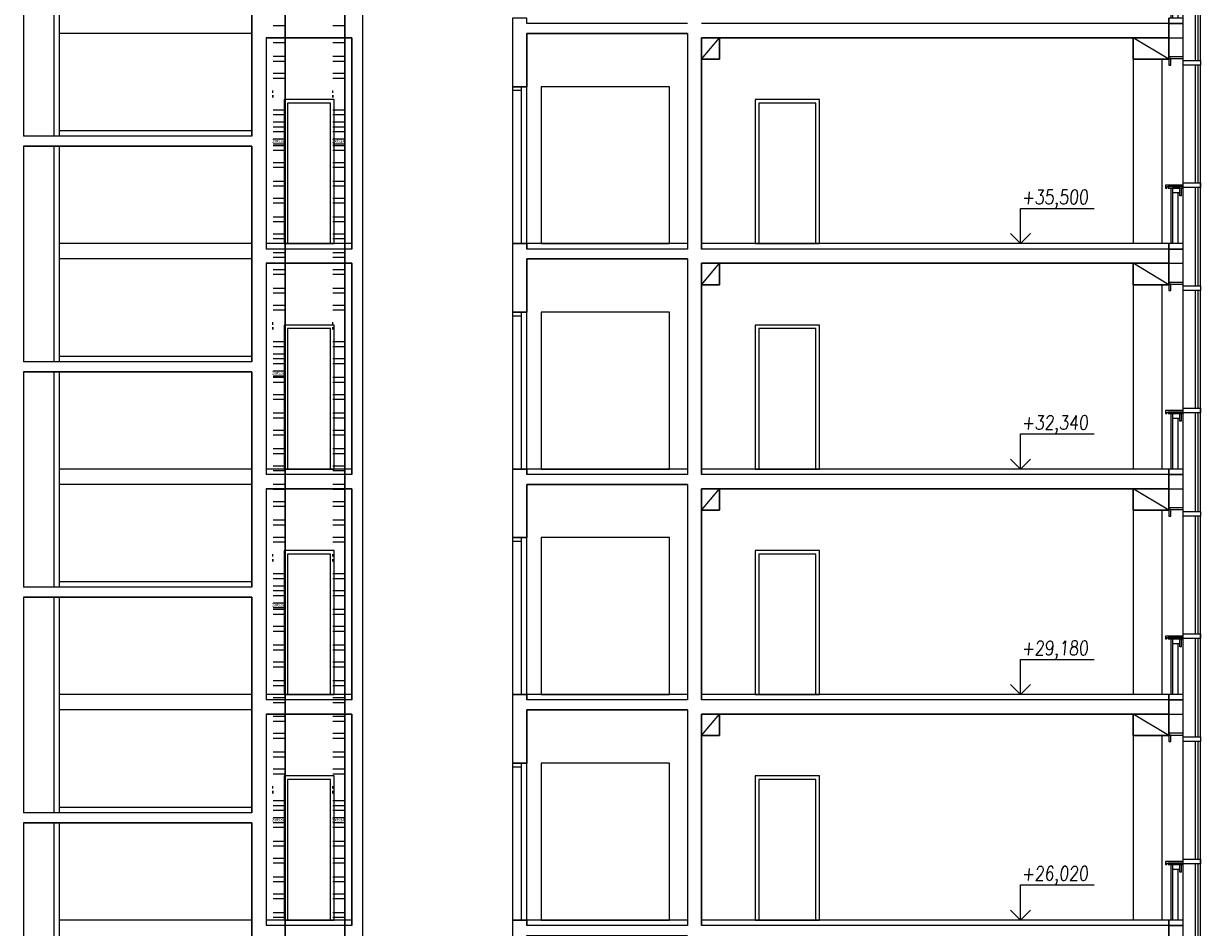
# Model space of a CAD drawing. Header units: millimetres. Extents: x 171 to 266814, y 44 to 350448.
# Tile 93 of 105: x 246774 to 263263, y 301266 to 313935. Entities that reach past the tile are written whole.
import ezdxf

# ---------------------------------------------------------------- set-up
doc = ezdxf.new("R2010")
doc.units = ezdxf.units.MM
doc.header["$LTSCALE"] = 100
doc.linetypes.add('ČÁRKOVANÁ', pattern=[19.05, 12.7, -6.35])
doc.layers.add('DVERE', color=7, linetype='Continuous', true_color=0xf00000)
for name, color, linetype in [('KOTY', 7, 'Continuous'), ('NOVA', 240, 'Continuous'), ('Přípojnice', 202, 'Continuous'), ('TENKA', 253, 'Continuous'), ('TLUSTA', 2, 'Continuous'), ('ŽB', 3, 'Continuous')]:
    doc.layers.add(name, color=color, linetype=linetype)
doc.styles.add('arial', font='arial.ttf', dxfattribs={"width": 0.8, "height": 1})
doc.styles.get("Standard").update_dxf_attribs({"font": 'arial.ttf'})

# ---------------------------------------------------------------- blocks, each defined once
blk = doc.blocks.new('FASADA REZ BLOK 2')
at = {"layer": 'NOVA', "color": 0}
for p, q in [((-175, 670), (-175, 780)), ((-175, 670), (-150, 670)), ((-150, 670), (-150, 715))]:
    blk.add_line(p, q, dxfattribs=at)
for points in [[(-441, 2503), (-200, 2503), (-200, 2568), (-441, 2568)], [(0, 2593), (-200, 2593), (-200, 2618), (0, 2618)], [(0, 2503), (-25, 2503), (-25, 2593), (0, 2593)], [(-441, 788), (-200, 788), (-200, 853), (-441, 853)], [(-200, 820), (50, 820), (50, 780), (30, 780), (30, 800), (-200, 800)], [(-190, 800), (10, 800), (10, 780), (-190, 780)], [(-150, 780), (-50, 780), (-50, 715), (-150, 715)], [(0, -75), (-200, -75), (-200, 0), (0, 0)], [(0, -275), (-200, -275), (-200, -75), (0, -75)]]:
    blk.add_lwpolyline(points, close=True, dxfattribs=at)
for points in [[(-441, -593), (-441, 2503)], [(-411, 853), (-411, 2503)], [(-371, 853), (-371, 2503)], [(-200, -593), (-200, 2503)], [(-411, -593), (-411, 788)], [(-371, -593), (-371, 788)], [(-125, 715), (-125, 0)], [(-50, 715), (-50, 0)], [(-25, 780), (-25, 0)]]:
    blk.add_lwpolyline(points, dxfattribs=at)

msp = doc.modelspace()

# ---------------------------------------------------------------- linework, layer by layer
at = {"layer": 'DVERE', "color": 253}
for p, q in [((255824.253, 313049.625), (254024.253, 313049.625)), ((254024.253, 313049.625), (254024.253, 310849.625)), ((255824.253, 310849.625), (255824.253, 313049.625)), ((251124.256, 312869.625), (250424.256, 312869.625)), ((250424.256, 312869.625), (250424.256, 310849.625)), ((251074.256, 312819.625), (250474.256, 312819.625)), ((250474.256, 312819.625), (250474.256, 310849.625)), ((251074.256, 310849.625), (251074.256, 312819.625)), ((251124.256, 310849.625), (251124.256, 312869.625)), ((257924.253, 312869.625), (257024.253, 312869.625)), ((257024.253, 312869.625), (257024.253, 310849.625)), ((257874.253, 312819.625), (257074.253, 312819.625)), ((257074.253, 312819.625), (257074.253, 310849.625)), ((257874.253, 310849.625), (257874.253, 312819.625)), ((257924.253, 310849.625), (257924.253, 312869.625)), ((250424.256, 310849.625), (251124.256, 310849.625)), ((250474.256, 310849.625), (251074.256, 310849.625)), ((254024.253, 310849.625), (255824.253, 310849.625)), ((257024.253, 310849.625), (257924.253, 310849.625)), ((257074.253, 310849.625), (257874.253, 310849.625)), ((255824.253, 309889.625), (254024.253, 309889.625)), ((254024.253, 309889.625), (254024.253, 307689.625)), ((255824.253, 307689.625), (255824.253, 309889.625)), ((251124.256, 309709.625), (250424.256, 309709.625)), ((250424.256, 309709.625), (250424.256, 307689.625)), ((251124.256, 307689.625), (251124.256, 309709.625)), ((257924.253, 309709.625), (257024.253, 309709.625)), ((257024.253, 309709.625), (257024.253, 307689.625)), ((257924.253, 307689.625), (257924.253, 309709.625)), ((251074.256, 309659.625), (250474.256, 309659.625)), ((250474.256, 309659.625), (250474.256, 307689.625)), ((251074.256, 307689.625), (251074.256, 309659.625)), ((257874.253, 309659.625), (257074.253, 309659.625)), ((257074.253, 309659.625), (257074.253, 307689.625)), ((257874.253, 307689.625), (257874.253, 309659.625)), ((250424.256, 307689.625), (251124.256, 307689.625)), ((250474.256, 307689.625), (251074.256, 307689.625)), ((254024.253, 307689.625), (255824.253, 307689.625)), ((257024.253, 307689.625), (257924.253, 307689.625)), ((257074.253, 307689.625), (257874.253, 307689.625)), ((255824.253, 306729.625), (254024.253, 306729.625)), ((254024.253, 306729.625), (254024.253, 304529.625)), ((255824.253, 304529.625), (255824.253, 306729.625)), ((251124.256, 306549.625), (250424.256, 306549.625)), ((250424.256, 306549.625), (250424.256, 304529.625)), ((251124.256, 304529.625), (251124.256, 306549.625)), ((257924.253, 306549.625), (257024.253, 306549.625)), ((257024.253, 306549.625), (257024.253, 304529.625)), ((257924.253, 304529.625), (257924.253, 306549.625)), ((251074.256, 306499.625), (250474.256, 306499.625)), ((250474.256, 306499.625), (250474.256, 304529.625)), ((251074.256, 304529.625), (251074.256, 306499.625)), ((257874.253, 306499.625), (257074.253, 306499.625)), ((257074.253, 306499.625), (257074.253, 304529.625)), ((257874.253, 304529.625), (257874.253, 306499.625)), ((250424.256, 304529.625), (251124.256, 304529.625)), ((250474.256, 304529.625), (251074.256, 304529.625)), ((254024.253, 304529.625), (255824.253, 304529.625)), ((257024.253, 304529.625), (257924.253, 304529.625)), ((257074.253, 304529.625), (257874.253, 304529.625)), ((255824.253, 303569.625), (254024.253, 303569.625)), ((254024.253, 303569.625), (254024.253, 301369.625)), ((255824.253, 301369.625), (255824.253, 303569.625)), ((251124.256, 303389.625), (250424.256, 303389.625)), ((250424.256, 303389.625), (250424.256, 301369.625)), ((251074.256, 303339.625), (250474.256, 303339.625)), ((250474.256, 303339.625), (250474.256, 301369.625)), ((251074.256, 301369.625), (251074.256, 303339.625)), ((251124.256, 301369.625), (251124.256, 303389.625)), ((257924.253, 303389.625), (257024.253, 303389.625)), ((257024.253, 303389.625), (257024.253, 301369.625)), ((257874.253, 303339.625), (257074.253, 303339.625)), ((257074.253, 303339.625), (257074.253, 301369.625)), ((257874.253, 301369.625), (257874.253, 303339.625)), ((257924.253, 301369.625), (257924.253, 303389.625)), ((250424.256, 301369.625), (251124.256, 301369.625)), ((250474.256, 301369.625), (251074.256, 301369.625)), ((254024.253, 301369.625), (255824.253, 301369.625)), ((257024.253, 301369.625), (257924.253, 301369.625)), ((257074.253, 301369.625), (257874.253, 301369.625))]:
    msp.add_line(p, q, dxfattribs=at)
at = {"layer": 'KOTY', "color": 253}
for p, q in [((260742.852, 310849.625), (260742.852, 311342.862)), ((260742.852, 311342.862), (261773.61, 311342.862)), ((260742.852, 310849.625), (260601.431, 310991.046)), ((260742.852, 310849.625), (260884.274, 310991.046)), ((260742.852, 307689.625), (260742.852, 308182.862)), ((260742.852, 308182.862), (261773.61, 308182.862)), ((260742.852, 307689.625), (260601.431, 307831.046)), ((260742.852, 307689.625), (260884.274, 307831.046)), ((260742.852, 304529.625), (260742.852, 305022.862)), ((260742.852, 305022.862), (261773.61, 305022.862)), ((260742.852, 304529.625), (260601.431, 304671.046)), ((260742.852, 304529.625), (260884.274, 304671.046)), ((260742.852, 301369.625), (260742.852, 301862.862)), ((260742.852, 301862.862), (261773.61, 301862.862)), ((260742.852, 301369.625), (260601.431, 301511.046)), ((260742.852, 301369.625), (260884.274, 301511.046))]:
    msp.add_line(p, q, dxfattribs=at)
at = {"layer": 'Přípojnice'}
for p, q in [((250270.105, 313908.951, 100.182), (250437.105, 313908.951, 100.182)), ((251107.105, 313908.951, 100.182), (251274.105, 313908.951, 100.182)), ((250270.105, 313737.951, 32.182), (250437.105, 313737.951, 32.182)), ((250270.105, 313669.951, 32.182), (250437.105, 313669.951, 32.182)), ((251107.105, 313737.951, 32.182), (251274.105, 313737.951, 32.182)), ((251107.105, 313669.951, 32.182), (251274.105, 313669.951, 32.182)), ((250270.105, 313476.951, 100.182), (250437.105, 313476.951, 100.182)), ((251107.105, 313476.951, 100.182), (251274.105, 313476.951, 100.182)), ((250270.105, 313408.951, 100.182), (250437.105, 313408.951, 100.182)), ((251107.105, 313408.951, 100.182), (251274.105, 313408.951, 100.182)), ((250270.105, 313237.951, 32.182), (250437.105, 313237.951, 32.182)), ((250270.105, 313169.951, 32.182), (250437.105, 313169.951, 32.182)), ((251107.105, 313237.951, 32.182), (251274.105, 313237.951, 32.182)), ((251107.105, 313169.951, 32.182), (251274.105, 313169.951, 32.182)), ((250269.105, 312963.951, 66.182), (250269.105, 312997.951, 66.182)), ((250438.105, 312963.951, 66.182), (250438.105, 312997.951, 66.182)), ((251106.105, 312963.951, 66.182), (251106.105, 312997.951, 66.182)), ((251275.105, 312963.951, 66.182), (251275.105, 312997.951, 66.182)), ((250269.105, 312929.951, 49.182), (250269.105, 312895.951, 49.182)), ((250438.105, 312929.951, 49.182), (250438.105, 312895.951, 49.182)), ((251106.105, 312929.951, 49.182), (251106.105, 312895.951, 49.182)), ((251275.105, 312929.951, 49.182), (251275.105, 312895.951, 49.182)), ((250270.105, 312726.951, 100.182), (250437.105, 312726.951, 100.182)), ((250270.105, 312658.951, 100.182), (250437.105, 312658.951, 100.182)), ((251107.105, 312726.951, 100.182), (251274.105, 312726.951, 100.182)), ((251107.105, 312658.951, 100.182), (251274.105, 312658.951, 100.182)), ((250270.105, 312487.951, 32.182), (250437.105, 312487.951, 32.182)), ((251107.105, 312487.951, 32.182), (251274.105, 312487.951, 32.182)), ((250270.105, 312419.951, 32.182), (250437.105, 312419.951, 32.182)), ((251107.105, 312419.951, 32.182), (251274.105, 312419.951, 32.182)), ((250270.105, 312226.951, 100.182), (250437.105, 312226.951, 100.182)), ((250270.105, 312158.951, 100.182), (250437.105, 312158.951, 100.182)), ((251107.105, 312226.951, 100.182), (251274.105, 312226.951, 100.182)), ((251107.105, 312158.951, 100.182), (251274.105, 312158.951, 100.182)), ((250270.105, 311987.951, 32.182), (250437.105, 311987.951, 32.182)), ((251107.105, 311987.951, 32.182), (251274.105, 311987.951, 32.182)), ((250270.105, 311919.951, 32.182), (250437.105, 311919.951, 32.182)), ((251107.105, 311919.951, 32.182), (251274.105, 311919.951, 32.182)), ((250270.105, 311726.951, 100.182), (250437.105, 311726.951, 100.182)), ((250270.105, 311658.951, 100.182), (250437.105, 311658.951, 100.182)), ((251107.105, 311726.951, 100.182), (251274.105, 311726.951, 100.182)), ((251107.105, 311658.951, 100.182), (251274.105, 311658.951, 100.182)), ((250270.105, 311487.951, 32.182), (250437.105, 311487.951, 32.182)), ((251107.105, 311487.951, 32.182), (251274.105, 311487.951, 32.182)), ((250270.105, 311419.951, 32.182), (250437.105, 311419.951, 32.182)), ((251107.105, 311419.951, 32.182), (251274.105, 311419.951, 32.182)), ((250270.105, 311226.951, 100.182), (250437.105, 311226.951, 100.182)), ((250270.105, 311158.951, 100.182), (250437.105, 311158.951, 100.182)), ((251107.105, 311226.951, 100.182), (251274.105, 311226.951, 100.182)), ((251107.105, 311158.951, 100.182), (251274.105, 311158.951, 100.182)), ((250270.105, 310987.951, 32.182), (250437.105, 310987.951, 32.182)), ((251107.105, 310987.951, 32.182), (251274.105, 310987.951, 32.182)), ((250270.105, 310919.951, 32.182), (250437.105, 310919.951, 32.182)), ((251107.105, 310919.951, 32.182), (251274.105, 310919.951, 32.182)), ((250270.105, 310726.951, 100.182), (250437.105, 310726.951, 100.182)), ((250270.105, 310658.951, 100.182), (250437.105, 310658.951, 100.182)), ((251107.105, 310726.951, 100.182), (251274.105, 310726.951, 100.182)), ((251107.105, 310658.951, 100.182), (251274.105, 310658.951, 100.182)), ((250270.105, 310487.951, 32.182), (250437.105, 310487.951, 32.182)), ((250270.105, 310419.951, 32.182), (250437.105, 310419.951, 32.182)), ((251107.105, 310487.951, 32.182), (251274.105, 310487.951, 32.182)), ((251107.105, 310419.951, 32.182), (251274.105, 310419.951, 32.182)), ((250270.105, 310226.951, 100.182), (250437.105, 310226.951, 100.182)), ((251107.105, 310226.951, 100.182), (251274.105, 310226.951, 100.182)), ((250270.105, 310158.951, 100.182), (250437.105, 310158.951, 100.182)), ((251107.105, 310158.951, 100.182), (251274.105, 310158.951, 100.182)), ((250270.105, 309987.951, 32.182), (250437.105, 309987.951, 32.182)), ((250270.105, 309919.951, 32.182), (250437.105, 309919.951, 32.182)), ((251107.105, 309987.951, 32.182), (251274.105, 309987.951, 32.182)), ((251107.105, 309919.951, 32.182), (251274.105, 309919.951, 32.182)), ((250269.105, 309713.951, 66.182), (250269.105, 309747.951, 66.182)), ((250269.105, 309679.951, 49.182), (250269.105, 309645.951, 49.182)), ((250438.105, 309713.951, 66.182), (250438.105, 309747.951, 66.182)), ((250438.105, 309679.951, 49.182), (250438.105, 309645.951, 49.182)), ((251106.105, 309713.951, 66.182), (251106.105, 309747.951, 66.182)), ((251106.105, 309679.951, 49.182), (251106.105, 309645.951, 49.182)), ((251275.105, 309713.951, 66.182), (251275.105, 309747.951, 66.182)), ((251275.105, 309679.951, 49.182), (251275.105, 309645.951, 49.182)), ((250270.105, 309476.951, 100.182), (250437.105, 309476.951, 100.182)), ((250270.105, 309408.951, 100.182), (250437.105, 309408.951, 100.182)), ((251107.105, 309476.951, 100.182), (251274.105, 309476.951, 100.182)), ((251107.105, 309408.951, 100.182), (251274.105, 309408.951, 100.182)), ((250270.105, 309237.951, 32.182), (250437.105, 309237.951, 32.182)), ((250270.105, 309169.951, 32.182), (250437.105, 309169.951, 32.182)), ((251107.105, 309237.951, 32.182), (251274.105, 309237.951, 32.182)), ((251107.105, 309169.951, 32.182), (251274.105, 309169.951, 32.182)), ((250270.105, 308976.951, 100.182), (250437.105, 308976.951, 100.182)), ((250270.105, 308908.951, 100.182), (250437.105, 308908.951, 100.182)), ((251107.105, 308976.951, 100.182), (251274.105, 308976.951, 100.182)), ((251107.105, 308908.951, 100.182), (251274.105, 308908.951, 100.182)), ((250270.105, 308737.951, 32.182), (250437.105, 308737.951, 32.182)), ((251107.105, 308737.951, 32.182), (251274.105, 308737.951, 32.182)), ((250270.105, 308669.951, 32.182), (250437.105, 308669.951, 32.182)), ((251107.105, 308669.951, 32.182), (251274.105, 308669.951, 32.182)), ((250270.105, 308476.951, 100.182), (250437.105, 308476.951, 100.182)), ((250270.105, 308408.951, 100.182), (250437.105, 308408.951, 100.182)), ((251107.105, 308476.951, 100.182), (251274.105, 308476.951, 100.182)), ((251107.105, 308408.951, 100.182), (251274.105, 308408.951, 100.182)), ((250270.105, 308237.951, 32.182), (250437.105, 308237.951, 32.182)), ((251107.105, 308237.951, 32.182), (251274.105, 308237.951, 32.182)), ((250270.105, 308169.951, 32.182), (250437.105, 308169.951, 32.182)), ((251107.105, 308169.951, 32.182), (251274.105, 308169.951, 32.182)), ((250270.105, 307976.951, 100.182), (250437.105, 307976.951, 100.182)), ((250270.105, 307908.951, 100.182), (250437.105, 307908.951, 100.182)), ((251107.105, 307976.951, 100.182), (251274.105, 307976.951, 100.182)), ((251107.105, 307908.951, 100.182), (251274.105, 307908.951, 100.182)), ((250270.105, 307737.951, 32.182), (250437.105, 307737.951, 32.182)), ((251107.105, 307737.951, 32.182), (251274.105, 307737.951, 32.182)), ((250270.105, 307669.951, 32.182), (250437.105, 307669.951, 32.182)), ((251107.105, 307669.951, 32.182), (251274.105, 307669.951, 32.182)), ((250270.105, 307476.951, 100.182), (250437.105, 307476.951, 100.182)), ((250270.105, 307408.951, 100.182), (250437.105, 307408.951, 100.182)), ((251107.105, 307476.951, 100.182), (251274.105, 307476.951, 100.182)), ((251107.105, 307408.951, 100.182), (251274.105, 307408.951, 100.182)), ((250270.105, 307237.951, 32.182), (250437.105, 307237.951, 32.182)), ((251107.105, 307237.951, 32.182), (251274.105, 307237.951, 32.182)), ((250270.105, 307169.951, 32.182), (250437.105, 307169.951, 32.182)), ((251107.105, 307169.951, 32.182), (251274.105, 307169.951, 32.182)), ((250270.105, 306976.951, 100.182), (250437.105, 306976.951, 100.182)), ((250270.105, 306908.951, 100.182), (250437.105, 306908.951, 100.182)), ((251107.105, 306976.951, 100.182), (251274.105, 306976.951, 100.182)), ((251107.105, 306908.951, 100.182), (251274.105, 306908.951, 100.182)), ((250270.105, 306737.951, 32.182), (250437.105, 306737.951, 32.182)), ((251107.105, 306737.951, 32.182), (251274.105, 306737.951, 32.182)), ((250270.105, 306669.951, 32.182), (250437.105, 306669.951, 32.182)), ((251107.105, 306669.951, 32.182), (251274.105, 306669.951, 32.182)), ((250269.105, 306463.951, 66.182), (250269.105, 306497.951, 66.182)), ((250269.105, 306429.951, 49.182), (250269.105, 306395.951, 49.182)), ((250438.105, 306463.951, 66.182), (250438.105, 306497.951, 66.182)), ((250438.105, 306429.951, 49.182), (250438.105, 306395.951, 49.182)), ((251106.105, 306463.951, 66.182), (251106.105, 306497.951, 66.182)), ((251106.105, 306429.951, 49.182), (251106.105, 306395.951, 49.182)), ((251275.105, 306463.951, 66.182), (251275.105, 306497.951, 66.182)), ((251275.105, 306429.951, 49.182), (251275.105, 306395.951, 49.182)), ((250270.105, 306226.951, 100.182), (250437.105, 306226.951, 100.182)), ((251107.105, 306226.951, 100.182), (251274.105, 306226.951, 100.182)), ((250270.105, 306158.951, 100.182), (250437.105, 306158.951, 100.182)), ((251107.105, 306158.951, 100.182), (251274.105, 306158.951, 100.182)), ((250270.105, 305987.951, 32.182), (250437.105, 305987.951, 32.182)), ((250270.105, 305919.951, 32.182), (250437.105, 305919.951, 32.182)), ((251107.105, 305987.951, 32.182), (251274.105, 305987.951, 32.182)), ((251107.105, 305919.951, 32.182), (251274.105, 305919.951, 32.182)), ((250270.105, 305726.951, 100.182), (250437.105, 305726.951, 100.182)), ((251107.105, 305726.951, 100.182), (251274.105, 305726.951, 100.182)), ((250270.105, 305658.951, 100.182), (250437.105, 305658.951, 100.182)), ((251107.105, 305658.951, 100.182), (251274.105, 305658.951, 100.182)), ((250270.105, 305487.951, 32.182), (250437.105, 305487.951, 32.182)), ((250270.105, 305419.951, 32.182), (250437.105, 305419.951, 32.182)), ((251107.105, 305487.951, 32.182), (251274.105, 305487.951, 32.182)), ((251107.105, 305419.951, 32.182), (251274.105, 305419.951, 32.182)), ((250270.105, 305226.951, 100.182), (250437.105, 305226.951, 100.182)), ((251107.105, 305226.951, 100.182), (251274.105, 305226.951, 100.182)), ((250270.105, 305158.951, 100.182), (250437.105, 305158.951, 100.182)), ((251107.105, 305158.951, 100.182), (251274.105, 305158.951, 100.182)), ((250270.105, 304987.951, 32.182), (250437.105, 304987.951, 32.182)), ((250270.105, 304919.951, 32.182), (250437.105, 304919.951, 32.182)), ((251107.105, 304987.951, 32.182), (251274.105, 304987.951, 32.182)), ((251107.105, 304919.951, 32.182), (251274.105, 304919.951, 32.182)), ((250270.105, 304726.951, 100.182), (250437.105, 304726.951, 100.182)), ((251107.105, 304726.951, 100.182), (251274.105, 304726.951, 100.182)), ((250270.105, 304658.951, 100.182), (250437.105, 304658.951, 100.182)), ((251107.105, 304658.951, 100.182), (251274.105, 304658.951, 100.182)), ((250270.105, 304487.951, 32.182), (250437.105, 304487.951, 32.182)), ((250270.105, 304419.951, 32.182), (250437.105, 304419.951, 32.182)), ((251107.105, 304487.951, 32.182), (251274.105, 304487.951, 32.182)), ((251107.105, 304419.951, 32.182), (251274.105, 304419.951, 32.182)), ((250270.105, 304226.951, 100.182), (250437.105, 304226.951, 100.182)), ((251107.105, 304226.951, 100.182), (251274.105, 304226.951, 100.182)), ((250270.105, 304158.951, 100.182), (250437.105, 304158.951, 100.182)), ((251107.105, 304158.951, 100.182), (251274.105, 304158.951, 100.182)), ((250270.105, 303987.951, 32.182), (250437.105, 303987.951, 32.182)), ((250270.105, 303919.951, 32.182), (250437.105, 303919.951, 32.182)), ((251107.105, 303987.951, 32.182), (251274.105, 303987.951, 32.182)), ((251107.105, 303919.951, 32.182), (251274.105, 303919.951, 32.182)), ((250270.105, 303726.951, 100.182), (250437.105, 303726.951, 100.182)), ((250270.105, 303658.951, 100.182), (250437.105, 303658.951, 100.182)), ((251107.105, 303726.951, 100.182), (251274.105, 303726.951, 100.182)), ((251107.105, 303658.951, 100.182), (251274.105, 303658.951, 100.182)), ((250270.105, 303487.951, 32.182), (250437.105, 303487.951, 32.182)), ((250270.105, 303419.951, 32.182), (250437.105, 303419.951, 32.182)), ((251107.105, 303487.951, 32.182), (251274.105, 303487.951, 32.182)), ((251107.105, 303419.951, 32.182), (251274.105, 303419.951, 32.182)), ((250269.105, 303213.951, 66.182), (250269.105, 303247.951, 66.182)), ((250438.105, 303213.951, 66.182), (250438.105, 303247.951, 66.182)), ((251106.105, 303213.951, 66.182), (251106.105, 303247.951, 66.182)), ((251275.105, 303213.951, 66.182), (251275.105, 303247.951, 66.182)), ((250269.105, 303179.951, 49.182), (250269.105, 303145.951, 49.182)), ((250438.105, 303179.951, 49.182), (250438.105, 303145.951, 49.182)), ((251106.105, 303179.951, 49.182), (251106.105, 303145.951, 49.182)), ((251275.105, 303179.951, 49.182), (251275.105, 303145.951, 49.182)), ((250270.105, 302976.951, 100.182), (250437.105, 302976.951, 100.182)), ((250270.105, 302908.951, 100.182), (250437.105, 302908.951, 100.182)), ((251107.105, 302976.951, 100.182), (251274.105, 302976.951, 100.182)), ((251107.105, 302908.951, 100.182), (251274.105, 302908.951, 100.182)), ((250270.105, 302737.951, 32.182), (250437.105, 302737.951, 32.182)), ((250270.105, 302669.951, 32.182), (250437.105, 302669.951, 32.182)), ((251107.105, 302737.951, 32.182), (251274.105, 302737.951, 32.182)), ((251107.105, 302669.951, 32.182), (251274.105, 302669.951, 32.182)), ((250270.105, 302476.951, 100.182), (250437.105, 302476.951, 100.182)), ((251107.105, 302476.951, 100.182), (251274.105, 302476.951, 100.182)), ((250270.105, 302408.951, 100.182), (250437.105, 302408.951, 100.182)), ((251107.105, 302408.951, 100.182), (251274.105, 302408.951, 100.182)), ((250270.105, 302237.951, 32.182), (250437.105, 302237.951, 32.182)), ((250270.105, 302169.951, 32.182), (250437.105, 302169.951, 32.182)), ((251107.105, 302237.951, 32.182), (251274.105, 302237.951, 32.182)), ((251107.105, 302169.951, 32.182), (251274.105, 302169.951, 32.182)), ((250270.105, 301976.951, 100.182), (250437.105, 301976.951, 100.182)), ((251107.105, 301976.951, 100.182), (251274.105, 301976.951, 100.182)), ((250270.105, 301908.951, 100.182), (250437.105, 301908.951, 100.182)), ((251107.105, 301908.951, 100.182), (251274.105, 301908.951, 100.182)), ((250270.105, 301737.951, 32.182), (250437.105, 301737.951, 32.182)), ((250270.105, 301669.951, 32.182), (250437.105, 301669.951, 32.182)), ((251107.105, 301737.951, 32.182), (251274.105, 301737.951, 32.182)), ((251107.105, 301669.951, 32.182), (251274.105, 301669.951, 32.182)), ((250270.105, 301476.951, 100.182), (250437.105, 301476.951, 100.182)), ((251107.105, 301476.951, 100.182), (251274.105, 301476.951, 100.182)), ((250270.105, 301408.951, 100.182), (250437.105, 301408.951, 100.182)), ((251107.105, 301408.951, 100.182), (251274.105, 301408.951, 100.182))]:
    msp.add_line(p, q, dxfattribs=at)
at = {"layer": 'Přípojnice', "color": 3}
for p, q in [((250270.105, 312555.951, 132.364), (250437.105, 312555.951, 132.364)), ((250270.105, 312487.951, 132.364), (250437.105, 312487.951, 132.364)), ((251107.105, 312555.951, 132.364), (251274.105, 312555.951, 132.364)), ((251107.105, 312487.951, 132.364), (251274.105, 312487.951, 132.364)), ((250270.105, 312316.951, 64.364), (250437.105, 312316.951, 64.364)), ((251107.105, 312316.951, 64.364), (251274.105, 312316.951, 64.364)), ((250270.105, 312248.951, 64.364), (250437.105, 312248.951, 64.364)), ((251107.105, 312248.951, 64.364), (251274.105, 312248.951, 64.364)), ((250270.105, 309305.951, 132.364), (250437.105, 309305.951, 132.364)), ((250270.105, 309237.951, 132.364), (250437.105, 309237.951, 132.364)), ((250270.105, 309066.951, 64.364), (250437.105, 309066.951, 64.364)), ((250270.105, 308998.951, 64.364), (250437.105, 308998.951, 64.364)), ((250270.105, 306055.951, 132.364), (250437.105, 306055.951, 132.364)), ((250270.105, 305987.951, 132.364), (250437.105, 305987.951, 132.364)), ((250270.105, 305816.951, 64.364), (250437.105, 305816.951, 64.364)), ((250270.105, 305748.951, 64.364), (250437.105, 305748.951, 64.364)), ((250270.105, 303044.951, 200.364), (250437.105, 303044.951, 200.364)), ((250270.105, 302976.951, 200.364), (250437.105, 302976.951, 200.364)), ((251107.105, 303044.951, 200.364), (251274.105, 303044.951, 200.364)), ((251107.105, 302976.951, 200.364), (251274.105, 302976.951, 200.364)), ((250270.105, 302805.951, 132.364), (250437.105, 302805.951, 132.364)), ((251107.105, 302805.951, 132.364), (251274.105, 302805.951, 132.364)), ((250270.105, 302737.951, 132.364), (250437.105, 302737.951, 132.364)), ((251107.105, 302737.951, 132.364), (251274.105, 302737.951, 132.364))]:
    msp.add_line(p, q, dxfattribs=at)
at = {"layer": 'Přípojnice'}
for points in [[(250438.105, 312946.951, 32.182), (250438.105, 316196.951, 32.182), (250438.105, 316196.951, 100.182), (250438.105, 312946.951, 100.182)], [(251275.105, 312946.951, 32.182), (251275.105, 316196.951, 32.182), (251275.105, 316196.951, 100.182), (251275.105, 312946.951, 100.182)], [(250438.105, 309696.951, 32.182), (250438.105, 312946.951, 32.182), (250438.105, 312946.951, 100.182), (250438.105, 309696.951, 100.182)], [(251275.105, 309696.951, 32.182), (251275.105, 312946.951, 32.182), (251275.105, 312946.951, 100.182), (251275.105, 309696.951, 100.182)], [(250438.105, 306446.951, 32.182), (250438.105, 309696.951, 32.182), (250438.105, 309696.951, 100.182), (250438.105, 306446.951, 100.182)], [(251275.105, 306446.951, 32.182), (251275.105, 309696.951, 32.182), (251275.105, 309696.951, 100.182), (251275.105, 306446.951, 100.182)], [(250438.105, 303196.951, 32.182), (250438.105, 306446.951, 32.182), (250438.105, 306446.951, 100.182), (250438.105, 303196.951, 100.182)], [(251275.105, 303196.951, 32.182), (251275.105, 306446.951, 32.182), (251275.105, 306446.951, 100.182), (251275.105, 303196.951, 100.182)], [(250438.105, 299946.951, 32.182), (250438.105, 303196.951, 32.182), (250438.105, 303196.951, 100.182), (250438.105, 299946.951, 100.182)], [(251275.105, 299946.951, 32.182), (251275.105, 303196.951, 32.182), (251275.105, 303196.951, 100.182), (251275.105, 299946.951, 100.182)]]:
    msp.add_polyline3d(points, dxfattribs=at)
at = {"layer": 'Přípojnice', "extrusion": (1, 1.28588e-15, -6.12323e-17)}
for centre in [(312912.951, 66.182, 250269.105), (312912.951, 66.182, 250438.105), (312912.951, 66.182, 251106.105), (312912.951, 66.182, 251275.105)]:
    msp.add_circle(centre, 17, dxfattribs=at)
at = {"layer": 'Přípojnice', "extrusion": (1, 1.16341e-15, -6.12323e-17)}
for centre in [(309662.951, 66.182, 250269.105), (309662.951, 66.182, 250438.105), (309662.951, 66.182, 251106.105), (309662.951, 66.182, 251275.105)]:
    msp.add_circle(centre, 17, dxfattribs=at)
at = {"layer": 'Přípojnice', "extrusion": (1, 1.04095e-15, -6.12323e-17)}
for centre in [(306412.951, 66.182, 250269.105), (306412.951, 66.182, 250438.105), (306412.951, 66.182, 251106.105), (306412.951, 66.182, 251275.105)]:
    msp.add_circle(centre, 17, dxfattribs=at)
at = {"layer": 'Přípojnice', "extrusion": (1, 9.18485e-16, -6.12323e-17)}
for centre in [(303162.951, 66.182, 250269.105), (303162.951, 66.182, 250438.105), (303162.951, 66.182, 251106.105), (303162.951, 66.182, 251275.105)]:
    msp.add_circle(centre, 17, dxfattribs=at)
at = {"layer": 'TENKA', "color": 253, "linetype": 'ČÁRKOVANÁ', "ltscale": 10}
for p, q in [((249974.253, 313794.625), (247274.253, 313794.625)), ((262722.365, 313434.597), (262722.365, 310849.597)), ((249974.253, 310849.625), (247274.253, 310849.625)), ((249974.253, 310634.625), (247274.253, 310634.625)), ((262722.365, 310274.597), (262722.365, 307689.597)), ((249974.253, 307689.625), (247274.253, 307689.625)), ((249974.253, 307474.625), (247274.253, 307474.625)), ((262722.365, 307114.597), (262722.365, 304529.597)), ((249974.253, 304529.625), (247274.253, 304529.625)), ((249974.253, 304314.625), (247274.253, 304314.625)), ((262722.365, 303954.597), (262722.365, 301369.597)), ((249974.253, 301369.625), (247274.253, 301369.625))]:
    msp.add_line(p, q, dxfattribs=at)
at = {"layer": 'TENKA', "color": 253}
for p, q in [((256274.253, 313434.625), (256524.253, 313734.625)), ((262822.365, 313434.597), (262322.365, 313734.597)), ((262322.365, 313734.597), (262322.365, 310849.597)), ((253749.253, 313049.625), (253624.253, 313049.625)), ((253824.253, 313049.625), (253624.253, 313049.625)), ((253624.253, 313049.625), (253624.253, 310849.625)), ((253624.253, 312999.625), (253749.253, 312999.625)), ((253749.253, 310849.625), (253749.253, 313049.625)), ((253824.253, 310849.625), (253824.253, 313049.625)), ((253624.253, 312869.625), (253624.253, 312819.625)), ((253749.253, 312819.625), (253749.253, 312869.625)), ((249974.253, 312354.625), (247274.253, 312354.625)), ((253624.253, 310849.625), (253824.253, 310849.625)), ((253824.253, 310849.625), (253824.253, 310774.625)), ((251374.253, 310774.625), (250174.253, 310774.625)), ((256074.253, 310774.625), (253824.253, 310774.625)), ((262824.253, 310774.625), (256274.253, 310774.625)), ((256274.253, 310274.625), (256524.253, 310574.625)), ((262822.365, 310274.597), (262322.365, 310574.597)), ((262322.365, 310574.597), (262322.365, 307689.597)), ((253749.253, 309889.625), (253624.253, 309889.625)), ((253824.253, 309889.625), (253624.253, 309889.625)), ((253624.253, 309889.625), (253624.253, 307689.625)), ((253624.253, 309839.625), (253749.253, 309839.625)), ((253749.253, 307689.625), (253749.253, 309889.625)), ((253824.253, 307689.625), (253824.253, 309889.625)), ((253624.253, 309709.625), (253624.253, 309659.625)), ((253749.253, 309659.625), (253749.253, 309709.625)), ((249974.253, 309194.625), (247274.253, 309194.625)), ((253624.253, 307689.625), (253824.253, 307689.625)), ((253824.253, 307689.625), (253824.253, 307614.625)), ((251374.253, 307614.625), (250174.253, 307614.625)), ((256074.253, 307614.625), (253824.253, 307614.625)), ((262824.253, 307614.625), (256274.253, 307614.625)), ((256274.253, 307114.625), (256524.253, 307414.625)), ((262822.365, 307114.597), (262322.365, 307414.597)), ((262322.365, 307414.597), (262322.365, 304529.597)), ((253749.253, 306729.625), (253624.253, 306729.625)), ((253824.253, 306729.625), (253624.253, 306729.625)), ((253624.253, 306729.625), (253624.253, 304529.625)), ((253749.253, 304529.625), (253749.253, 306729.625)), ((253824.253, 304529.625), (253824.253, 306729.625)), ((253624.253, 306679.625), (253749.253, 306679.625)), ((253624.253, 306549.625), (253624.253, 306499.625)), ((253749.253, 306499.625), (253749.253, 306549.625)), ((249974.253, 306034.625), (247274.253, 306034.625)), ((251374.253, 304454.625), (250174.253, 304454.625)), ((253624.253, 304529.625), (253824.253, 304529.625)), ((253824.253, 304529.625), (253824.253, 304454.625)), ((256074.253, 304454.625), (253824.253, 304454.625)), ((262824.253, 304454.625), (256274.253, 304454.625)), ((256274.253, 303954.625), (256524.253, 304254.625)), ((262822.365, 303954.597), (262322.365, 304254.597)), ((262322.365, 304254.597), (262322.365, 301369.597)), ((253749.253, 303569.625), (253624.253, 303569.625)), ((253824.253, 303569.625), (253624.253, 303569.625)), ((253624.253, 303569.625), (253624.253, 301369.625)), ((253749.253, 301369.625), (253749.253, 303569.625)), ((253824.253, 301369.625), (253824.253, 303569.625)), ((253624.253, 303519.625), (253749.253, 303519.625)), ((253624.253, 303389.625), (253624.253, 303339.625)), ((253749.253, 303339.625), (253749.253, 303389.625)), ((249974.253, 302874.625), (247274.253, 302874.625)), ((251374.253, 301294.625), (250174.253, 301294.625)), ((253624.253, 301369.625), (253824.253, 301369.625)), ((253824.253, 301369.625), (253824.253, 301294.625)), ((256074.253, 301294.625), (253824.253, 301294.625)), ((262824.253, 301294.625), (256274.253, 301294.625))]:
    msp.add_line(p, q, dxfattribs=at)
at = {"layer": 'TLUSTA', "color": 253}
for p, q in [((246774.253, 315374.625), (246774.253, 312354.625)), ((247199.253, 315374.625), (247199.253, 312354.625)), ((247274.253, 315374.625), (247274.253, 312354.625)), ((249974.253, 315374.625), (249974.253, 312354.625)), ((249974.253, 315374.625), (249974.253, 312354.625)), ((253624.253, 314009.625), (253624.253, 313049.625)), ((262822.366, 313434.597), (262822.366, 314009.597)), ((256074.253, 313794.625), (253824.253, 313794.625)), ((253824.253, 313794.625), (253824.253, 313049.625)), ((250174.253, 313734.625), (250174.253, 310774.625)), ((251374.253, 313734.625), (250174.253, 313734.625)), ((251374.253, 313734.625), (251374.253, 310774.625)), ((256274.253, 313734.625), (256524.253, 313734.625)), ((256274.253, 313434.625), (256274.253, 313734.625)), ((262824.253, 313734.625), (256274.253, 313734.625)), ((256274.253, 313734.625), (256274.253, 310774.625)), ((256524.253, 313734.625), (256524.253, 313434.625)), ((262822.365, 313734.597), (262322.365, 313734.597)), ((262322.365, 313734.597), (262322.365, 313434.597)), ((256524.253, 313434.625), (256274.253, 313434.625)), ((262322.365, 313434.597), (262822.365, 313434.597)), ((253624.253, 313049.625), (253824.253, 313049.625)), ((247274.253, 312354.625), (246774.253, 312354.625)), ((249974.253, 312429.625), (247274.253, 312429.625)), ((249974.253, 312214.625), (246774.253, 312214.625)), ((246774.253, 312214.625), (246774.253, 309194.625)), ((247199.253, 312214.625), (247199.253, 309194.625)), ((247274.253, 312214.625), (247274.253, 309194.625)), ((249974.253, 312214.625), (249974.253, 309194.625)), ((249974.253, 312214.625), (249974.253, 309194.625)), ((251374.253, 310849.625), (250174.253, 310849.625)), ((253624.253, 310849.625), (253624.253, 309889.625)), ((256074.253, 310849.625), (253824.253, 310849.625)), ((262824.253, 310849.625), (256274.253, 310849.625)), ((262822.365, 310274.597), (262822.365, 310849.597)), ((250174.253, 310574.625), (250174.253, 307614.625)), ((251374.253, 310574.625), (250174.253, 310574.625)), ((251374.253, 310574.625), (251374.253, 307614.625)), ((256074.253, 310634.625), (253824.253, 310634.625)), ((253824.253, 310634.625), (253824.253, 309889.625)), ((256274.253, 310574.625), (256524.253, 310574.625)), ((256274.253, 310274.625), (256274.253, 310574.625)), ((262824.253, 310574.625), (256274.253, 310574.625)), ((256274.253, 310574.625), (256274.253, 307614.625)), ((256524.253, 310574.625), (256524.253, 310274.625)), ((262822.365, 310574.597), (262322.365, 310574.597)), ((262322.365, 310574.597), (262322.365, 310274.597)), ((256524.253, 310274.625), (256274.253, 310274.625)), ((262322.365, 310274.597), (262822.365, 310274.597)), ((253624.253, 309889.625), (253824.253, 309889.625)), ((247274.253, 309194.625), (246774.253, 309194.625)), ((249974.253, 309269.625), (247274.253, 309269.625)), ((249974.253, 309054.625), (246774.253, 309054.625)), ((246774.253, 309054.625), (246774.253, 306034.625)), ((247199.253, 309054.625), (247199.253, 306034.625)), ((247274.253, 309054.625), (247274.253, 306034.625)), ((249974.253, 309054.625), (249974.253, 306034.625)), ((249974.253, 309054.625), (249974.253, 306034.625)), ((251374.253, 307689.625), (250174.253, 307689.625)), ((253624.253, 307689.625), (253624.253, 306729.625)), ((256074.253, 307689.625), (253824.253, 307689.625)), ((262824.253, 307689.625), (256274.253, 307689.625)), ((262822.365, 307114.597), (262822.365, 307689.597)), ((250174.253, 307414.625), (250174.253, 304454.625)), ((251374.253, 307414.625), (250174.253, 307414.625)), ((251374.253, 307414.625), (251374.253, 304454.625)), ((256074.253, 307474.625), (253824.253, 307474.625)), ((253824.253, 307474.625), (253824.253, 306729.625)), ((256274.253, 307414.625), (256524.253, 307414.625)), ((256274.253, 307114.625), (256274.253, 307414.625)), ((262824.253, 307414.625), (256274.253, 307414.625)), ((256274.253, 307414.625), (256274.253, 304454.625)), ((256524.253, 307414.625), (256524.253, 307114.625)), ((262822.365, 307414.597), (262322.365, 307414.597)), ((262322.365, 307414.597), (262322.365, 307114.597)), ((256524.253, 307114.625), (256274.253, 307114.625)), ((262322.365, 307114.597), (262822.365, 307114.597)), ((253624.253, 306729.625), (253824.253, 306729.625)), ((249974.253, 306109.625), (247274.253, 306109.625)), ((247274.253, 306034.625), (246774.253, 306034.625)), ((249974.253, 305894.625), (246774.253, 305894.625)), ((246774.253, 305894.625), (246774.253, 302874.625)), ((247199.253, 305894.625), (247199.253, 302874.625)), ((247274.253, 305894.625), (247274.253, 302874.625)), ((249974.253, 305894.625), (249974.253, 302874.625)), ((249974.253, 305894.625), (249974.253, 302874.625)), ((251374.253, 304529.625), (250174.253, 304529.625)), ((253624.253, 304529.625), (253624.253, 303569.625)), ((256074.253, 304529.625), (253624.253, 304529.625)), ((262824.253, 304529.625), (256274.253, 304529.625)), ((262822.365, 303954.597), (262822.365, 304529.597)), ((250174.253, 304254.625), (250174.253, 301294.625)), ((251374.253, 304254.625), (250174.253, 304254.625)), ((251374.253, 304254.625), (251374.253, 301294.625)), ((253824.253, 304314.625), (253824.253, 303569.625)), ((256074.253, 304314.625), (253824.253, 304314.625)), ((256274.253, 304254.625), (256524.253, 304254.625)), ((256274.253, 303954.625), (256274.253, 304254.625)), ((262824.253, 304254.625), (256274.253, 304254.625)), ((256274.253, 304254.625), (256274.253, 301294.625)), ((256524.253, 304254.625), (256524.253, 303954.625)), ((262822.365, 304254.597), (262322.365, 304254.597)), ((262322.365, 304254.597), (262322.365, 303954.597)), ((256524.253, 303954.625), (256274.253, 303954.625)), ((262322.365, 303954.597), (262822.365, 303954.597)), ((253624.253, 303569.625), (253824.253, 303569.625)), ((249974.253, 302949.625), (247274.253, 302949.625)), ((247274.253, 302874.625), (246774.253, 302874.625)), ((249974.253, 302734.625), (246774.253, 302734.625)), ((246774.253, 302734.625), (246774.253, 299714.625)), ((247199.253, 302734.625), (247199.253, 299714.625)), ((247274.253, 302734.625), (247274.253, 299714.625)), ((249974.253, 302734.625), (249974.253, 299714.625)), ((249974.253, 302734.625), (249974.253, 299714.625)), ((251374.253, 301369.625), (250174.253, 301369.625)), ((253624.253, 301369.625), (253624.253, 300409.625)), ((256074.253, 301369.625), (253624.253, 301369.625)), ((262824.253, 301369.625), (256274.253, 301369.625)), ((262822.365, 301094.597), (262822.365, 301369.597))]:
    msp.add_line(p, q, dxfattribs=at)
at = {"layer": 'ŽB', "color": 253}
for p, q in [((251524.253, 332894.625), (251524.253, 264329.625)), ((256074.253, 313794.625), (256074.253, 310774.625)), ((256074.253, 310634.625), (256074.253, 307614.625)), ((256074.253, 307474.625), (256074.253, 304454.625)), ((256074.253, 304314.625), (256074.253, 301294.625))]:
    msp.add_line(p, q, dxfattribs=at)
for points in [[(251524.253, 332694.625), (251524.253, 266629.625), (251374.253, 266629.625), (251374.253, 269864.625)], [(246774.253, 315374.625), (246774.253, 312354.625)], [(249974.253, 312354.625), (249974.253, 315374.625)], [(256074.253, 313934.625), (253824.253, 313934.625), (253824.253, 314009.625), (253624.253, 314009.625), (253624.253, 313049.625), (253624.253, 313049.625), (253824.253, 313049.625), (253824.253, 313794.625), (256074.253, 313794.625)], [(256074.253, 313794.625), (256074.253, 310774.625)], [(256274.253, 313734.625), (262822.365, 313734.597), (262822.365, 313934.597), (256274.253, 313934.625)], [(250174.253, 313734.625), (250174.253, 310774.625)], [(250174.253, 313734.625), (251374.253, 313734.625)], [(251374.253, 310774.625), (251374.253, 313734.625)], [(256274.253, 310774.625), (256274.253, 313734.625)], [(249974.253, 312354.625), (246774.253, 312354.625)], [(246774.253, 312214.625), (246774.253, 309194.625)], [(246774.253, 312214.625), (249974.253, 312214.625)], [(249974.253, 309194.625), (249974.253, 312214.625)], [(256074.253, 310774.625), (253824.253, 310774.625), (253824.253, 310849.625), (253624.253, 310849.625), (253624.253, 309889.625), (253624.253, 309889.625), (253824.253, 309889.625), (253824.253, 310634.625), (256074.253, 310634.625)], [(251374.253, 310774.625), (250174.253, 310774.625)], [(256274.253, 310574.625), (262822.365, 310574.597), (262822.365, 310774.597), (256274.253, 310774.625)], [(250174.253, 310574.625), (250174.253, 307614.625)], [(250174.253, 310574.625), (251374.253, 310574.625)], [(251374.253, 307614.625), (251374.253, 310574.625)], [(256074.253, 310634.625), (256074.253, 307614.625)], [(256274.253, 307614.625), (256274.253, 310574.625)], [(249974.253, 309194.625), (246774.253, 309194.625)], [(246774.253, 309054.625), (246774.253, 306034.625)], [(246774.253, 309054.625), (249974.253, 309054.625)], [(249974.253, 306034.625), (249974.253, 309054.625)], [(256074.253, 307614.625), (253824.253, 307614.625), (253824.253, 307689.625), (253624.253, 307689.625), (253624.253, 306729.625), (253624.253, 306729.625), (253824.253, 306729.625), (253824.253, 307474.625), (256074.253, 307474.625)], [(251374.253, 307614.625), (250174.253, 307614.625)], [(256274.253, 307414.625), (262822.365, 307414.597), (262822.365, 307614.597), (256274.253, 307614.625)], [(250174.253, 307414.625), (250174.253, 304454.625)], [(250174.253, 307414.625), (251374.253, 307414.625)], [(251374.253, 304454.625), (251374.253, 307414.625)], [(256074.253, 307474.625), (256074.253, 304454.625)], [(256274.253, 304454.625), (256274.253, 307414.625)], [(249974.253, 306034.625), (246774.253, 306034.625)], [(246774.253, 305894.625), (246774.253, 302874.625)], [(246774.253, 305894.625), (249974.253, 305894.625)], [(249974.253, 302874.625), (249974.253, 305894.625)], [(251374.253, 304454.625), (250174.253, 304454.625)], [(256074.253, 304454.625), (253824.253, 304454.625), (253824.253, 304529.625), (253624.253, 304529.625), (253624.253, 303569.625), (253624.253, 303569.625), (253824.253, 303569.625), (253824.253, 304314.625), (256074.253, 304314.625)], [(256274.253, 304254.625), (262822.365, 304254.597), (262822.365, 304454.597), (256274.253, 304454.625)], [(250174.253, 304254.625), (250174.253, 301294.625)], [(250174.253, 304254.625), (251374.253, 304254.625)], [(251374.253, 301294.625), (251374.253, 304254.625)], [(256074.253, 304314.625), (256074.253, 301294.625)], [(256274.253, 301294.625), (256274.253, 304254.625)], [(249974.253, 302874.625), (246774.253, 302874.625)], [(246774.253, 302734.625), (246774.253, 299714.625)], [(246774.253, 302734.625), (249974.253, 302734.625)], [(249974.253, 299714.625), (249974.253, 302734.625)], [(251374.253, 301294.625), (250174.253, 301294.625)], [(256074.253, 301294.625), (253824.253, 301294.625), (253824.253, 301369.625), (253624.253, 301369.625), (253624.253, 300409.625), (253624.253, 300409.625), (253824.253, 300409.625), (253824.253, 301154.625), (256074.253, 301154.625)], [(256274.253, 301094.625), (262822.365, 301094.597), (262822.365, 301294.597), (256274.253, 301294.625)]]:
    msp.add_lwpolyline(points, dxfattribs=at)
for points in [[(256274.253, 313434.625), (256524.253, 313434.625), (256524.253, 313734.625), (256274.253, 313734.625)], [(262322.365, 313734.597), (262822.365, 313734.597), (262822.365, 313434.597), (262322.365, 313434.597)], [(256274.253, 310274.625), (256524.253, 310274.625), (256524.253, 310574.625), (256274.253, 310574.625)], [(262322.365, 310574.597), (262822.365, 310574.597), (262822.365, 310274.597), (262322.365, 310274.597)], [(256274.253, 307114.625), (256524.253, 307114.625), (256524.253, 307414.625), (256274.253, 307414.625)], [(262322.365, 307414.597), (262822.365, 307414.597), (262822.365, 307114.597), (262322.365, 307114.597)], [(256274.253, 303954.625), (256524.253, 303954.625), (256524.253, 304254.625), (256274.253, 304254.625)], [(262322.365, 304254.597), (262822.365, 304254.597), (262822.365, 303954.597), (262322.365, 303954.597)]]:
    msp.add_lwpolyline(points, close=True, dxfattribs=at)

# ---------------------------------------------------------------- block references
at = {"layer": 'TENKA', "color": 253, "xscale": -1}
for p in [(262822.365, 314009.597), (262822.365, 310849.597), (262822.365, 307689.597), (262822.365, 304529.597), (262822.365, 301369.597)]:
    msp.add_blockref('FASADA REZ BLOK 2', p, dxfattribs=at)

# ---------------------------------------------------------------- texts
at = {"layer": 'KOTY', "color": 253, "char_height": 200, "attachment_point": 1}
for s, insert in [('{\\Fromans|c238;\\Q5;\\W0.8;+35,500}', (260758.926, 311603.118)), ('{\\Fromans|c238;\\Q5;\\W0.8;+32,340}', (260758.926, 308443.118)), ('{\\Fromans|c238;\\Q5;\\W0.8;+29,180}', (260758.926, 305283.118)), ('{\\Fromans|c238;\\Q5;\\W0.8;+26,020}', (260758.926, 302123.118))]:
    msp.add_mtext_dynamic_manual_height_columns(s, width=1936.17472, gutter_width=12.5, heights=[0], dxfattribs=dict(at, insert=insert))
at = {"layer": 'Přípojnice', "color": 3, "style": 'arial'}
for p in [(250253.73, 312263.066, 132.364), (251090.73, 312263.066, 132.364), (250253.73, 309013.066, 132.364), (250253.73, 305763.066, 132.364), (250253.73, 302752.066, 200.364), (251090.73, 302752.066, 200.364)]:
    msp.add_text('3x63A', height=50, dxfattribs=at).set_placement(p)

doc.saveas('drawing.dxf')
